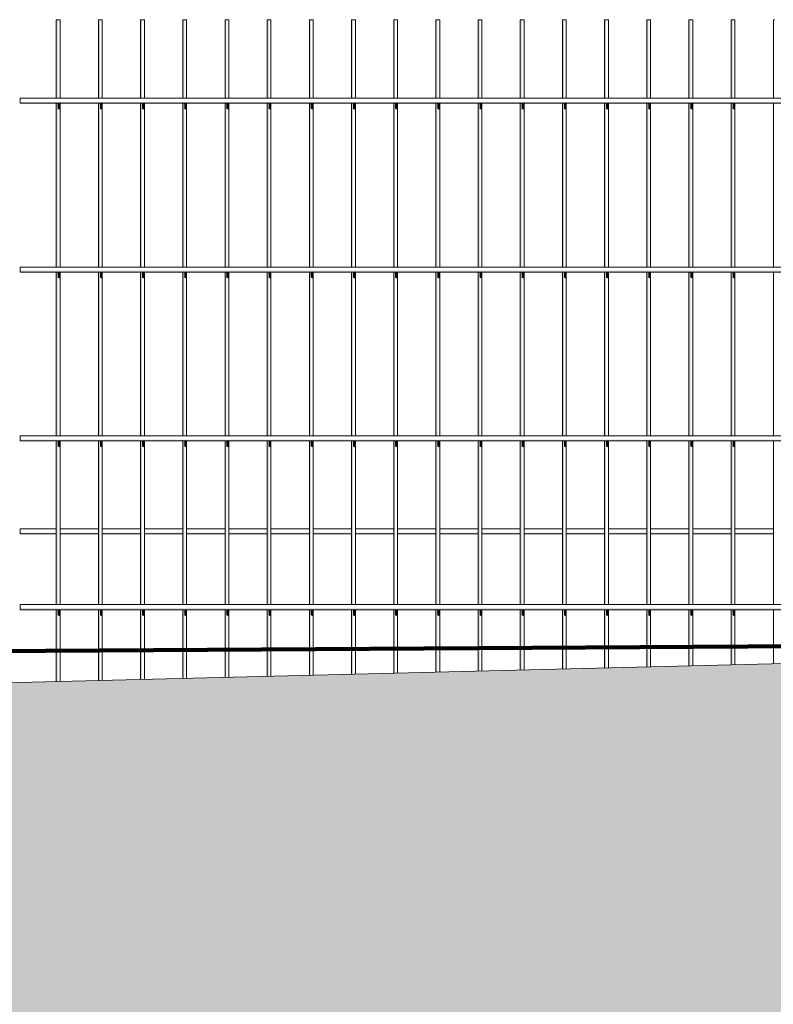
# Model space of a CAD drawing. Header units: metres. Extents: x -4 to 112, y -27 to 26.
# Tile 3 of 167: x 3.252 to 4.146, y -0.643 to 0.523. Entities that reach past the tile are written whole.
import ezdxf

# ---------------------------------------------------------------- set-up
doc = ezdxf.new("R2010")
doc.units = ezdxf.units.M
doc.header["$MEASUREMENT"] = 0
for name, color, linetype in [('40 Absturzsicherung', 7, 'Continuous'), ('60 Auffüllung gesamt', 7, 'Continuous'), ('60 Gelände 2D Übersicht', 7, 'Continuous')]:
    doc.layers.add(name, color=color, linetype=linetype)

msp = doc.modelspace()

# ---------------------------------------------------------------- hatches: boundary and pattern name
at = {"layer": '40 Absturzsicherung', "linetype": 'Continuous', "lineweight": 0, "true_color": 0x000000}
for points in [[(3.2956, 0.5235), (3.2956, 0.4305), (3.2973, 0.4305), (3.2973, 0.5235)], [(3.3473, 0.5235), (3.3456, 0.5235), (3.3456, 0.4305), (3.3473, 0.4305)], [(3.3973, 0.5235), (3.3956, 0.5235), (3.3956, 0.4305), (3.3973, 0.4305)], [(3.4456, 0.5235), (3.4456, 0.4305), (3.4473, 0.4305), (3.4473, 0.5235)], [(3.4973, 0.5235), (3.4956, 0.5235), (3.4956, 0.4305), (3.4973, 0.4305)], [(3.5456, 0.4305), (3.5473, 0.4305), (3.5473, 0.5235), (3.5456, 0.5235)], [(3.5956, 0.4305), (3.5973, 0.4305), (3.5973, 0.5235), (3.5956, 0.5235)], [(3.6456, 0.4305), (3.6473, 0.4305), (3.6473, 0.5235), (3.6456, 0.5235)], [(3.6973, 0.5235), (3.6956, 0.5235), (3.6956, 0.4305), (3.6973, 0.4305)], [(3.7473, 0.5235), (3.7456, 0.5235), (3.7456, 0.4305), (3.7473, 0.4305)], [(3.7973, 0.5235), (3.7956, 0.5235), (3.7956, 0.4305), (3.7973, 0.4305)], [(3.8456, 0.4305), (3.8473, 0.4305), (3.8473, 0.5235), (3.8456, 0.5235)], [(3.8956, 0.4305), (3.8973, 0.4305), (3.8973, 0.5235), (3.8956, 0.5235)], [(3.9456, 0.4305), (3.9473, 0.4305), (3.9473, 0.5235), (3.9456, 0.5235)], [(3.9973, 0.5235), (3.9956, 0.5235), (3.9956, 0.4305), (3.9973, 0.4305)], [(4.0456, 0.5235), (4.0456, 0.4305), (4.0473, 0.4305), (4.0473, 0.5235)], [(4.0956, 0.5235), (4.0956, 0.4305), (4.0973, 0.4305), (4.0973, 0.5235)], [(3.2529, 0.426), (3.2529, 0.4245), (4.7781, 0.4245), (4.7781, 0.426)], [(3.2956, 0.4245), (3.2956, 0.2305), (3.2973, 0.2305), (3.2973, 0.4245)], [(3.2973, 0.4245), (3.2973, 0.4179), (3.3001, 0.4166), (3.3001, 0.4245)], [(3.3456, 0.2305), (3.3473, 0.2305), (3.3473, 0.4245), (3.3456, 0.4245)], [(3.3473, 0.4179), (3.3501, 0.4166), (3.3501, 0.4245), (3.3473, 0.4245)], [(3.3973, 0.4245), (3.3956, 0.4245), (3.3956, 0.2305), (3.3973, 0.2305)], [(3.4001, 0.4245), (3.3973, 0.4245), (3.3973, 0.4179), (3.4001, 0.4166)], [(3.4456, 0.4245), (3.4456, 0.2305), (3.4473, 0.2305), (3.4473, 0.4245)], [(3.4501, 0.4245), (3.4473, 0.4245), (3.4473, 0.4179), (3.4501, 0.4166)], [(3.4973, 0.4245), (3.4956, 0.4245), (3.4956, 0.2305), (3.4973, 0.2305)], [(3.5001, 0.4245), (3.4973, 0.4245), (3.4973, 0.4179), (3.5001, 0.4166)], [(3.5456, 0.4245), (3.5456, 0.2305), (3.5473, 0.2305), (3.5473, 0.4245)], [(3.5473, 0.4245), (3.5473, 0.4179), (3.5501, 0.4166), (3.5501, 0.4245)], [(3.5956, 0.2305), (3.5973, 0.2305), (3.5973, 0.4245), (3.5956, 0.4245)], [(3.5973, 0.4179), (3.6001, 0.4166), (3.6001, 0.4245), (3.5973, 0.4245)], [(3.6456, 0.2305), (3.6473, 0.2305), (3.6473, 0.4245), (3.6456, 0.4245)], [(3.6473, 0.4245), (3.6473, 0.4179), (3.6501, 0.4166), (3.6501, 0.4245)], [(3.6956, 0.2305), (3.6973, 0.2305), (3.6973, 0.4245), (3.6956, 0.4245)], [(3.6973, 0.4179), (3.7001, 0.4166), (3.7001, 0.4245), (3.6973, 0.4245)], [(3.7456, 0.2305), (3.7473, 0.2305), (3.7473, 0.4245), (3.7456, 0.4245)], [(3.7473, 0.4245), (3.7473, 0.4179), (3.7501, 0.4166), (3.7501, 0.4245)], [(3.7956, 0.2305), (3.7973, 0.2305), (3.7973, 0.4245), (3.7956, 0.4245)], [(3.7973, 0.4179), (3.8001, 0.4166), (3.8001, 0.4245), (3.7973, 0.4245)], [(3.8456, 0.4245), (3.8456, 0.2305), (3.8473, 0.2305), (3.8473, 0.4245)], [(3.8473, 0.4179), (3.8501, 0.4166), (3.8501, 0.4245), (3.8473, 0.4245)], [(3.8973, 0.4245), (3.8956, 0.4245), (3.8956, 0.2305), (3.8973, 0.2305)], [(3.8973, 0.4179), (3.9001, 0.4166), (3.9001, 0.4245), (3.8973, 0.4245)], [(3.9456, 0.4245), (3.9456, 0.2305), (3.9473, 0.2305), (3.9473, 0.4245)], [(3.9473, 0.4245), (3.9473, 0.4179), (3.9501, 0.4166), (3.9501, 0.4245)], [(3.9956, 0.2305), (3.9973, 0.2305), (3.9973, 0.4245), (3.9956, 0.4245)], [(4.0001, 0.4245), (3.9973, 0.4245), (3.9973, 0.4179), (4.0001, 0.4166)], [(4.0456, 0.2305), (4.0473, 0.2305), (4.0473, 0.4245), (4.0456, 0.4245)], [(4.0473, 0.4245), (4.0473, 0.4179), (4.0501, 0.4166), (4.0501, 0.4245)], [(4.0973, 0.4245), (4.0956, 0.4245), (4.0956, 0.2305), (4.0973, 0.2305)], [(4.0973, 0.4179), (4.1001, 0.4166), (4.1001, 0.4245), (4.0973, 0.4245)], [(3.2529, 0.226), (3.2529, 0.2245), (4.7781, 0.2245), (4.7781, 0.226)], [(3.2973, 0.2245), (3.2956, 0.2245), (3.2956, 0.0305), (3.2973, 0.0305)], [(3.3001, 0.2245), (3.2973, 0.2245), (3.2973, 0.2179), (3.3001, 0.2166)], [(3.3456, 0.0305), (3.3473, 0.0305), (3.3473, 0.2245), (3.3456, 0.2245)], [(3.3473, 0.2179), (3.3501, 0.2166), (3.3501, 0.2245), (3.3473, 0.2245)], [(3.3973, 0.2245), (3.3956, 0.2245), (3.3956, 0.0305), (3.3973, 0.0305)], [(3.4001, 0.2245), (3.3973, 0.2245), (3.3973, 0.2179), (3.4001, 0.2166)], [(3.4456, 0.2245), (3.4456, 0.0305), (3.4473, 0.0305), (3.4473, 0.2245)], [(3.4501, 0.2245), (3.4473, 0.2245), (3.4473, 0.2179), (3.4501, 0.2166)], [(3.4973, 0.2245), (3.4956, 0.2245), (3.4956, 0.0305), (3.4973, 0.0305)], [(3.4973, 0.2245), (3.4973, 0.2179), (3.5001, 0.2166), (3.5001, 0.2245)], [(3.5456, 0.0305), (3.5473, 0.0305), (3.5473, 0.2245), (3.5456, 0.2245)], [(3.5473, 0.2245), (3.5473, 0.2179), (3.5501, 0.2166), (3.5501, 0.2245)], [(3.5956, 0.0305), (3.5973, 0.0305), (3.5973, 0.2245), (3.5956, 0.2245)], [(3.5973, 0.2179), (3.6001, 0.2166), (3.6001, 0.2245), (3.5973, 0.2245)], [(3.6456, 0.0305), (3.6473, 0.0305), (3.6473, 0.2245), (3.6456, 0.2245)], [(3.6473, 0.2245), (3.6473, 0.2179), (3.6501, 0.2166), (3.6501, 0.2245)], [(3.6956, 0.0305), (3.6973, 0.0305), (3.6973, 0.2245), (3.6956, 0.2245)], [(3.6973, 0.2179), (3.7001, 0.2166), (3.7001, 0.2245), (3.6973, 0.2245)], [(3.7456, 0.0305), (3.7473, 0.0305), (3.7473, 0.2245), (3.7456, 0.2245)], [(3.7473, 0.2245), (3.7473, 0.2179), (3.7501, 0.2166), (3.7501, 0.2245)], [(3.7973, 0.2245), (3.7956, 0.2245), (3.7956, 0.0305), (3.7973, 0.0305)], [(3.7973, 0.2245), (3.7973, 0.2179), (3.8001, 0.2166), (3.8001, 0.2245)], [(3.8456, 0.0305), (3.8473, 0.0305), (3.8473, 0.2245), (3.8456, 0.2245)], [(3.8473, 0.2179), (3.8501, 0.2166), (3.8501, 0.2245), (3.8473, 0.2245)], [(3.8956, 0.0305), (3.8973, 0.0305), (3.8973, 0.2245), (3.8956, 0.2245)], [(3.8973, 0.2245), (3.8973, 0.2179), (3.9001, 0.2166), (3.9001, 0.2245)], [(3.9473, 0.2245), (3.9456, 0.2245), (3.9456, 0.0305), (3.9473, 0.0305)], [(3.9473, 0.2245), (3.9473, 0.2179), (3.9501, 0.2166), (3.9501, 0.2245)], [(3.9973, 0.2245), (3.9956, 0.2245), (3.9956, 0.0305), (3.9973, 0.0305)], [(4.0001, 0.2245), (3.9973, 0.2245), (3.9973, 0.2179), (4.0001, 0.2166)], [(4.0473, 0.2245), (4.0456, 0.2245), (4.0456, 0.0305), (4.0473, 0.0305)], [(4.0473, 0.2245), (4.0473, 0.2179), (4.0501, 0.2166), (4.0501, 0.2245)], [(4.0973, 0.2245), (4.0956, 0.2245), (4.0956, 0.0305), (4.0973, 0.0305)], [(4.0973, 0.2179), (4.1001, 0.2166), (4.1001, 0.2245), (4.0973, 0.2245)], [(3.2529, 0.026), (3.2529, 0.0245), (4.7781, 0.0245), (4.7781, 0.026)], [(3.2973, 0.0245), (3.2956, 0.0245), (3.2956, -0.1695), (3.2973, -0.1695)], [(3.3001, 0.0245), (3.2973, 0.0245), (3.2973, 0.0179), (3.3001, 0.0166)], [(3.3456, 0.0245), (3.3456, -0.1695), (3.3473, -0.1695), (3.3473, 0.0245)], [(3.3473, 0.0179), (3.3501, 0.0166), (3.3501, 0.0245), (3.3473, 0.0245)], [(3.3956, -0.1695), (3.3973, -0.1695), (3.3973, 0.0245), (3.3956, 0.0245)], [(3.4001, 0.0245), (3.3973, 0.0245), (3.3973, 0.0179), (3.4001, 0.0166)], [(3.4456, 0.0245), (3.4456, -0.1695), (3.4473, -0.1695), (3.4473, 0.0245)], [(3.4501, 0.0245), (3.4473, 0.0245), (3.4473, 0.0179), (3.4501, 0.0166)], [(3.4956, -0.1695), (3.4973, -0.1695), (3.4973, 0.0245), (3.4956, 0.0245)], [(3.4973, 0.0245), (3.4973, 0.0179), (3.5001, 0.0166), (3.5001, 0.0245)], [(3.5473, 0.0245), (3.5456, 0.0245), (3.5456, -0.1695), (3.5473, -0.1695)], [(3.5473, 0.0245), (3.5473, 0.0179), (3.5501, 0.0166), (3.5501, 0.0245)], [(3.5973, 0.0245), (3.5956, 0.0245), (3.5956, -0.1695), (3.5973, -0.1695)], [(3.5973, 0.0179), (3.6001, 0.0166), (3.6001, 0.0245), (3.5973, 0.0245)], [(3.6456, -0.1695), (3.6473, -0.1695), (3.6473, 0.0245), (3.6456, 0.0245)], [(3.6473, 0.0245), (3.6473, 0.0179), (3.6501, 0.0166), (3.6501, 0.0245)], [(3.6956, -0.1695), (3.6973, -0.1695), (3.6973, 0.0245), (3.6956, 0.0245)], [(3.6973, 0.0179), (3.7001, 0.0166), (3.7001, 0.0245), (3.6973, 0.0245)], [(3.7456, -0.1695), (3.7473, -0.1695), (3.7473, 0.0245), (3.7456, 0.0245)], [(3.7473, 0.0245), (3.7473, 0.0179), (3.7501, 0.0166), (3.7501, 0.0245)], [(3.7956, -0.1695), (3.7973, -0.1695), (3.7973, 0.0245), (3.7956, 0.0245)], [(3.7973, 0.0179), (3.8001, 0.0166), (3.8001, 0.0245), (3.7973, 0.0245)], [(3.8473, 0.0245), (3.8456, 0.0245), (3.8456, -0.1695), (3.8473, -0.1695)], [(3.8473, 0.0179), (3.8501, 0.0166), (3.8501, 0.0245), (3.8473, 0.0245)], [(3.8956, -0.1695), (3.8973, -0.1695), (3.8973, 0.0245), (3.8956, 0.0245)], [(3.9001, 0.0245), (3.8973, 0.0245), (3.8973, 0.0179), (3.9001, 0.0166)], [(3.9473, 0.0245), (3.9456, 0.0245), (3.9456, -0.1695), (3.9473, -0.1695)], [(3.9473, 0.0245), (3.9473, 0.0179), (3.9501, 0.0166), (3.9501, 0.0245)], [(3.9956, 0.0245), (3.9956, -0.1695), (3.9973, -0.1695), (3.9973, 0.0245)], [(4.0001, 0.0245), (3.9973, 0.0245), (3.9973, 0.0179), (4.0001, 0.0166)], [(4.0456, 0.0245), (4.0456, -0.1695), (4.0473, -0.1695), (4.0473, 0.0245)], [(4.0473, 0.0245), (4.0473, 0.0179), (4.0501, 0.0166), (4.0501, 0.0245)], [(4.0956, 0.0245), (4.0956, -0.1695), (4.0973, -0.1695), (4.0973, 0.0245)], [(4.0973, 0.0179), (4.1001, 0.0166), (4.1001, 0.0245), (4.0973, 0.0245)], [(3.2529, -0.0842), (3.2529, -0.0857), (3.2956, -0.0857), (3.2956, -0.0842)], [(3.3456, -0.0842), (3.3001, -0.0842), (3.3001, -0.0857), (3.3456, -0.0857)], [(3.3501, -0.0842), (3.3501, -0.0857), (3.3956, -0.0857), (3.3956, -0.0842)], [(3.4001, -0.0857), (3.4456, -0.0857), (3.4456, -0.0842), (3.4001, -0.0842)], [(3.4501, -0.0857), (3.4956, -0.0857), (3.4956, -0.0842), (3.4501, -0.0842)], [(3.5001, -0.0857), (3.5456, -0.0857), (3.5456, -0.0842), (3.5001, -0.0842)], [(3.5501, -0.0857), (3.5956, -0.0857), (3.5956, -0.0842), (3.5501, -0.0842)], [(3.6001, -0.0857), (3.6456, -0.0857), (3.6456, -0.0842), (3.6001, -0.0842)], [(3.6501, -0.0857), (3.6956, -0.0857), (3.6956, -0.0842), (3.6501, -0.0842)], [(3.7456, -0.0842), (3.7001, -0.0842), (3.7001, -0.0857), (3.7456, -0.0857)], [(3.7501, -0.0857), (3.7956, -0.0857), (3.7956, -0.0842), (3.7501, -0.0842)], [(3.8456, -0.0842), (3.8001, -0.0842), (3.8001, -0.0857), (3.8456, -0.0857)], [(3.8501, -0.0857), (3.8956, -0.0857), (3.8956, -0.0842), (3.8501, -0.0842)], [(3.9001, -0.0857), (3.9456, -0.0857), (3.9456, -0.0842), (3.9001, -0.0842)], [(3.9956, -0.0842), (3.9501, -0.0842), (3.9501, -0.0857), (3.9956, -0.0857)], [(4.0001, -0.0857), (4.0456, -0.0857), (4.0456, -0.0842), (4.0001, -0.0842)], [(4.0501, -0.0857), (4.0956, -0.0857), (4.0956, -0.0842), (4.0501, -0.0842)], [(4.1001, -0.0842), (4.1001, -0.0857), (4.1456, -0.0857), (4.1456, -0.0842)], [(3.2529, -0.174), (3.2529, -0.1755), (4.7781, -0.1755), (4.7781, -0.174)], [(3.2973, -0.1755), (3.2956, -0.1755), (3.2956, -0.2608), (3.2973, -0.2607)], [(3.3001, -0.1755), (3.2973, -0.1755), (3.2973, -0.1821), (3.3001, -0.1834)], [(3.3473, -0.1755), (3.3456, -0.1755), (3.3456, -0.2595), (3.3473, -0.2595)], [(3.3473, -0.1821), (3.3501, -0.1834), (3.3501, -0.1755), (3.3473, -0.1755)], [(3.3973, -0.1755), (3.3956, -0.1755), (3.3956, -0.2583), (3.3973, -0.2582)], [(3.3973, -0.1755), (3.3973, -0.1821), (3.4001, -0.1834), (3.4001, -0.1755)], [(3.4473, -0.1755), (3.4456, -0.1755), (3.4456, -0.257), (3.4473, -0.257)], [(3.4501, -0.1755), (3.4473, -0.1755), (3.4473, -0.1821), (3.4501, -0.1834)], [(3.4956, -0.2558), (3.4973, -0.2557), (3.4973, -0.1755), (3.4956, -0.1755)], [(3.4973, -0.1755), (3.4973, -0.1821), (3.5001, -0.1834), (3.5001, -0.1755)], [(3.5473, -0.1755), (3.5456, -0.1755), (3.5456, -0.2545), (3.5473, -0.2545)], [(3.5501, -0.1755), (3.5473, -0.1755), (3.5473, -0.1821), (3.5501, -0.1834)], [(3.5973, -0.1755), (3.5956, -0.1755), (3.5956, -0.2533), (3.5973, -0.2533)], [(3.5973, -0.1821), (3.6001, -0.1834), (3.6001, -0.1755), (3.5973, -0.1755)], [(3.6456, -0.2521), (3.6473, -0.252), (3.6473, -0.1755), (3.6456, -0.1755)], [(3.6473, -0.1821), (3.6501, -0.1834), (3.6501, -0.1755), (3.6473, -0.1755)], [(3.6973, -0.1755), (3.6956, -0.1755), (3.6956, -0.2508), (3.6973, -0.2508)], [(3.6973, -0.1821), (3.7001, -0.1834), (3.7001, -0.1755), (3.6973, -0.1755)], [(3.7456, -0.2496), (3.7473, -0.2495), (3.7473, -0.1755), (3.7456, -0.1755)], [(3.7473, -0.1755), (3.7473, -0.1821), (3.7501, -0.1834), (3.7501, -0.1755)], [(3.7956, -0.2483), (3.7973, -0.2483), (3.7973, -0.1755), (3.7956, -0.1755)], [(3.7973, -0.1821), (3.8001, -0.1834), (3.8001, -0.1755), (3.7973, -0.1755)], [(3.8473, -0.1755), (3.8456, -0.1755), (3.8456, -0.2471), (3.8473, -0.2471)], [(3.8473, -0.1821), (3.8501, -0.1834), (3.8501, -0.1755), (3.8473, -0.1755)], [(3.8956, -0.2459), (3.8973, -0.2458), (3.8973, -0.1755), (3.8956, -0.1755)], [(3.8973, -0.1821), (3.9001, -0.1834), (3.9001, -0.1755), (3.8973, -0.1755)], [(3.9473, -0.1755), (3.9456, -0.1755), (3.9456, -0.2446), (3.9473, -0.2446)], [(3.9473, -0.1821), (3.9501, -0.1834), (3.9501, -0.1755), (3.9473, -0.1755)], [(3.9973, -0.1755), (3.9956, -0.1755), (3.9956, -0.2434), (3.9973, -0.2433)], [(4.0001, -0.1755), (3.9973, -0.1755), (3.9973, -0.1821), (4.0001, -0.1834)], [(4.0456, -0.2421), (4.0473, -0.2421), (4.0473, -0.1755), (4.0456, -0.1755)], [(4.0473, -0.1821), (4.0501, -0.1834), (4.0501, -0.1755), (4.0473, -0.1755)], [(4.0956, -0.2409), (4.0973, -0.2408), (4.0973, -0.1755), (4.0956, -0.1755)], [(4.0973, -0.1821), (4.1001, -0.1834), (4.1001, -0.1755), (4.0973, -0.1755)]]:
    msp.add_hatch(color=18, dxfattribs=at).paths.add_polyline_path(points)
at = {"layer": '60 Auffüllung gesamt', "linetype": 'Continuous', "lineweight": 18, "true_color": 0xffa8a8}
h = msp.add_hatch(dxfattribs=at)
h.set_pattern_fill('Boden__gewachsen_0001', color=21, style=0, pattern_type=2)
h.set_pattern_definition([(45, (27236.1321, 0), (-0.2121320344, 0.2121320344), []), (45, (27236.0614, 0.0707), (-0.424264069, 0.424264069), []), (45, (27235.9907, 0.1414), (-0.424264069, 0.424264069), []), (135, (27235.91996, 0.21213), (0.07071067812, 0.07071067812), [0.3, -0.3])])
h.paths.add_polyline_path([(2.3419, -0.2844), (2.3419, -0.693), (2.507, -0.694), (2.8673, -0.696), (3.2298, -0.6979), (3.5955, -0.6996), (3.9653, -0.7012), (4.3401, -0.7027), (4.7209, -0.704), (5.109, -0.7052), (5.5054, -0.7063), (5.8833, -0.7072), (6.0896, -0.7111), (6.5115, -0.7189), (6.9464, -0.7267), (7.396, -0.7347), (7.8619, -0.7427), (8.3463, -0.7508), (8.8514, -0.7591), (9.7948, -0.799), (10.3196, -0.8337), (10.8607, -0.8699), (11.4173, -0.9076), (11.9884, -0.9469), (12.5728, -0.9875), (13.169, -1.0296), (13.7754, -1.0729), (14.0803, -1.0949), (16.9984, -1.1819), (17.6135, -1.1726), (18.2159, -1.1635), (18.8178, -1.1542), (19.4181, -1.1448), (20.957, -1.1704), (21.5263, -1.1598), (22.0974, -1.1492), (22.6698, -1.1387), (23.2428, -1.1283), (23.8158, -1.118), (24.5736, -1.1208), (24.8549, -1.1158), (45.2839, -1.3655), (46.7362, -1.2291), (65.4451, -1.266), (67.1927, -1.4058), (86.2651, -1.3663), (87.1856, -1.359), (107.2213, -1.3255), (108.2143, -1.3331), (111.9932, -1.3685), (111.9932, -0.8561), (107.3826, -0.1926), (87.4773, -0.192), (85.5025, -0.1913), (83.7325, -0.176), (66.2126, -0.1742), (48.2139, -0.1735), (46.6132, -0.1903), (44.4354, -0.1899), (42.0877, -0.1735), (23.3304, -0.1685), (23.0728, -0.1683), (22.5545, -0.1679), (22.0353, -0.1672), (21.5166, -0.1665), (21, -0.1656), (20.487, -0.1645), (19.979, -0.1633), (19.4775, -0.162), (18.9835, -0.1606), (18.4886, -0.159), (17.1837, -0.1525), (17.1676, -0.1535), (16.9429, -0.1525), (16.5052, -0.1504), (16.0833, -0.1482), (15.6751, -0.146), (15.2836, -0.1437), (14.9082, -0.1414), (14.6335, -0.1399), (14.3282, -0.1386), (14.0247, -0.1373), (13.7226, -0.1362), (13.4212, -0.1352), (13.2701, -0.1347), (12.9657, -0.1347), (12.4899, -0.1347), (12.0212, -0.1349), (11.5583, -0.1351), (11.1004, -0.1355), (10.6462, -0.1359), (10.195, -0.1364), (9.7457, -0.1369), (9.2974, -0.1376), (8.8494, -0.1383), (8.4008, -0.1392), (8.1752, -0.1396)])

# ---------------------------------------------------------------- linework, layer by layer
at = {"layer": '40 Absturzsicherung', "color": 7, "linetype": 'Continuous', "lineweight": 13}
for p, q in [((3.2973, 0.5235), (3.2956, 0.5235)), ((3.2956, 0.4305), (3.2956, 0.5235)), ((3.3001, 0.5235), (3.2973, 0.5235)), ((3.3001, 0.4305), (3.3001, 0.5235)), ((3.3473, 0.5235), (3.3456, 0.5235)), ((3.3456, 0.4305), (3.3456, 0.5235)), ((3.3501, 0.5235), (3.3473, 0.5235)), ((3.3501, 0.4305), (3.3501, 0.5235)), ((3.3973, 0.5235), (3.3956, 0.5235)), ((3.3956, 0.4305), (3.3956, 0.5235)), ((3.4001, 0.5235), (3.3973, 0.5235)), ((3.4001, 0.4305), (3.4001, 0.5235)), ((3.4473, 0.5235), (3.4456, 0.5235)), ((3.4456, 0.4305), (3.4456, 0.5235)), ((3.4501, 0.5235), (3.4473, 0.5235)), ((3.4501, 0.4305), (3.4501, 0.5235)), ((3.4973, 0.5235), (3.4956, 0.5235)), ((3.4956, 0.4305), (3.4956, 0.5235)), ((3.5001, 0.5235), (3.4973, 0.5235)), ((3.5001, 0.4305), (3.5001, 0.5235)), ((3.5473, 0.5235), (3.5456, 0.5235)), ((3.5456, 0.4305), (3.5456, 0.5235)), ((3.5501, 0.5235), (3.5473, 0.5235)), ((3.5501, 0.4305), (3.5501, 0.5235)), ((3.5973, 0.5235), (3.5956, 0.5235)), ((3.5956, 0.4305), (3.5956, 0.5235)), ((3.6001, 0.5235), (3.5973, 0.5235)), ((3.6001, 0.4305), (3.6001, 0.5235)), ((3.6473, 0.5235), (3.6456, 0.5235)), ((3.6456, 0.4305), (3.6456, 0.5235)), ((3.6501, 0.5235), (3.6473, 0.5235)), ((3.6501, 0.4305), (3.6501, 0.5235)), ((3.6973, 0.5235), (3.6956, 0.5235)), ((3.6956, 0.4305), (3.6956, 0.5235)), ((3.7001, 0.5235), (3.6973, 0.5235)), ((3.7001, 0.4305), (3.7001, 0.5235)), ((3.7473, 0.5235), (3.7456, 0.5235)), ((3.7456, 0.4305), (3.7456, 0.5235)), ((3.7501, 0.5235), (3.7473, 0.5235)), ((3.7501, 0.4305), (3.7501, 0.5235)), ((3.7973, 0.5235), (3.7956, 0.5235)), ((3.7956, 0.4305), (3.7956, 0.5235)), ((3.8001, 0.5235), (3.7973, 0.5235)), ((3.8001, 0.4305), (3.8001, 0.5235)), ((3.8473, 0.5235), (3.8456, 0.5235)), ((3.8456, 0.4305), (3.8456, 0.5235)), ((3.8501, 0.5235), (3.8473, 0.5235)), ((3.8501, 0.4305), (3.8501, 0.5235)), ((3.8973, 0.5235), (3.8956, 0.5235)), ((3.8956, 0.4305), (3.8956, 0.5235)), ((3.9001, 0.5235), (3.8973, 0.5235)), ((3.9001, 0.4305), (3.9001, 0.5235)), ((3.9473, 0.5235), (3.9456, 0.5235)), ((3.9456, 0.4305), (3.9456, 0.5235)), ((3.9501, 0.5235), (3.9473, 0.5235)), ((3.9501, 0.4305), (3.9501, 0.5235)), ((3.9973, 0.5235), (3.9956, 0.5235)), ((3.9956, 0.4305), (3.9956, 0.5235)), ((4.0001, 0.5235), (3.9973, 0.5235)), ((4.0001, 0.4305), (4.0001, 0.5235)), ((4.0473, 0.5235), (4.0456, 0.5235)), ((4.0456, 0.4305), (4.0456, 0.5235)), ((4.0501, 0.5235), (4.0473, 0.5235)), ((4.0501, 0.4305), (4.0501, 0.5235)), ((4.0973, 0.5235), (4.0956, 0.5235)), ((4.0956, 0.4305), (4.0956, 0.5235)), ((4.1001, 0.5235), (4.0973, 0.5235)), ((4.1001, 0.4305), (4.1001, 0.5235)), ((4.1473, 0.5235), (4.1456, 0.5235)), ((4.1456, 0.4305), (4.1456, 0.5235)), ((3.2529, 0.4305), (3.2529, 0.429)), ((4.7781, 0.4305), (3.2529, 0.4305)), ((3.2529, 0.429), (3.2529, 0.426)), ((3.2529, 0.426), (3.2529, 0.4245)), ((4.7781, 0.4245), (3.2529, 0.4245)), ((3.2956, 0.2305), (3.2956, 0.4245)), ((3.3001, 0.2305), (3.3001, 0.4245)), ((3.3456, 0.2305), (3.3456, 0.4245)), ((3.3501, 0.2305), (3.3501, 0.4245)), ((3.3956, 0.2305), (3.3956, 0.4245)), ((3.4001, 0.2305), (3.4001, 0.4245)), ((3.4456, 0.2305), (3.4456, 0.4245)), ((3.4501, 0.2305), (3.4501, 0.4245)), ((3.4956, 0.2305), (3.4956, 0.4245)), ((3.5001, 0.2305), (3.5001, 0.4245)), ((3.5456, 0.2305), (3.5456, 0.4245)), ((3.5501, 0.2305), (3.5501, 0.4245)), ((3.5956, 0.2305), (3.5956, 0.4245)), ((3.6001, 0.2305), (3.6001, 0.4245)), ((3.6456, 0.2305), (3.6456, 0.4245)), ((3.6501, 0.2305), (3.6501, 0.4245)), ((3.6956, 0.2305), (3.6956, 0.4245)), ((3.7001, 0.2305), (3.7001, 0.4245)), ((3.7456, 0.2305), (3.7456, 0.4245)), ((3.7501, 0.2305), (3.7501, 0.4245)), ((3.7956, 0.2305), (3.7956, 0.4245)), ((3.8001, 0.2305), (3.8001, 0.4245)), ((3.8456, 0.2305), (3.8456, 0.4245)), ((3.8501, 0.2305), (3.8501, 0.4245)), ((3.8956, 0.2305), (3.8956, 0.4245)), ((3.9001, 0.2305), (3.9001, 0.4245)), ((3.9456, 0.2305), (3.9456, 0.4245)), ((3.9501, 0.2305), (3.9501, 0.4245)), ((3.9956, 0.2305), (3.9956, 0.4245)), ((4.0001, 0.2305), (4.0001, 0.4245)), ((4.0456, 0.2305), (4.0456, 0.4245)), ((4.0501, 0.2305), (4.0501, 0.4245)), ((4.0956, 0.2305), (4.0956, 0.4245)), ((4.1001, 0.2305), (4.1001, 0.4245)), ((4.1456, 0.2305), (4.1456, 0.4245)), ((3.2529, 0.2305), (3.2529, 0.229)), ((4.7781, 0.2305), (3.2529, 0.2305)), ((3.2529, 0.229), (3.2529, 0.226)), ((3.2529, 0.226), (3.2529, 0.2245)), ((4.7781, 0.2245), (3.2529, 0.2245)), ((3.2956, 0.0305), (3.2956, 0.2245)), ((3.3001, 0.0305), (3.3001, 0.2245)), ((3.3456, 0.0305), (3.3456, 0.2245)), ((3.3501, 0.0305), (3.3501, 0.2245)), ((3.3956, 0.0305), (3.3956, 0.2245)), ((3.4001, 0.0305), (3.4001, 0.2245)), ((3.4456, 0.0305), (3.4456, 0.2245)), ((3.4501, 0.0305), (3.4501, 0.2245)), ((3.4956, 0.0305), (3.4956, 0.2245)), ((3.5001, 0.0305), (3.5001, 0.2245)), ((3.5456, 0.0305), (3.5456, 0.2245)), ((3.5501, 0.0305), (3.5501, 0.2245)), ((3.5956, 0.0305), (3.5956, 0.2245)), ((3.6001, 0.0305), (3.6001, 0.2245)), ((3.6456, 0.0305), (3.6456, 0.2245)), ((3.6501, 0.0305), (3.6501, 0.2245)), ((3.6956, 0.0305), (3.6956, 0.2245)), ((3.7001, 0.0305), (3.7001, 0.2245)), ((3.7456, 0.0305), (3.7456, 0.2245)), ((3.7501, 0.0305), (3.7501, 0.2245)), ((3.7956, 0.0305), (3.7956, 0.2245)), ((3.8001, 0.0305), (3.8001, 0.2245)), ((3.8456, 0.0305), (3.8456, 0.2245)), ((3.8501, 0.0305), (3.8501, 0.2245)), ((3.8956, 0.0305), (3.8956, 0.2245)), ((3.9001, 0.0305), (3.9001, 0.2245)), ((3.9456, 0.0305), (3.9456, 0.2245)), ((3.9501, 0.0305), (3.9501, 0.2245)), ((3.9956, 0.0305), (3.9956, 0.2245)), ((4.0001, 0.0305), (4.0001, 0.2245)), ((4.0456, 0.0305), (4.0456, 0.2245)), ((4.0501, 0.0305), (4.0501, 0.2245)), ((4.0956, 0.0305), (4.0956, 0.2245)), ((4.1001, 0.0305), (4.1001, 0.2245)), ((4.1456, 0.0305), (4.1456, 0.2245)), ((3.2529, 0.0305), (3.2529, 0.029)), ((4.7781, 0.0305), (3.2529, 0.0305)), ((3.2529, 0.029), (3.2529, 0.026)), ((3.2529, 0.026), (3.2529, 0.0245)), ((4.7781, 0.0245), (3.2529, 0.0245)), ((3.2956, -0.1695), (3.2956, 0.0245)), ((3.3001, -0.1695), (3.3001, 0.0245)), ((3.3456, -0.1695), (3.3456, 0.0245)), ((3.3501, -0.1695), (3.3501, 0.0245)), ((3.3956, -0.1695), (3.3956, 0.0245)), ((3.4001, -0.1695), (3.4001, 0.0245)), ((3.4456, -0.1695), (3.4456, 0.0245)), ((3.4501, -0.1695), (3.4501, 0.0245)), ((3.4956, -0.1695), (3.4956, 0.0245)), ((3.5001, -0.1695), (3.5001, 0.0245)), ((3.5456, -0.1695), (3.5456, 0.0245)), ((3.5501, -0.1695), (3.5501, 0.0245)), ((3.5956, -0.1695), (3.5956, 0.0245)), ((3.6001, -0.1695), (3.6001, 0.0245)), ((3.6456, -0.1695), (3.6456, 0.0245)), ((3.6501, -0.1695), (3.6501, 0.0245)), ((3.6956, -0.1695), (3.6956, 0.0245)), ((3.7001, -0.1695), (3.7001, 0.0245)), ((3.7456, -0.1695), (3.7456, 0.0245)), ((3.7501, -0.1695), (3.7501, 0.0245)), ((3.7956, -0.1695), (3.7956, 0.0245)), ((3.8001, -0.1695), (3.8001, 0.0245)), ((3.8456, -0.1695), (3.8456, 0.0245)), ((3.8501, -0.1695), (3.8501, 0.0245)), ((3.8956, -0.1695), (3.8956, 0.0245)), ((3.9001, -0.1695), (3.9001, 0.0245)), ((3.9456, -0.1695), (3.9456, 0.0245)), ((3.9501, -0.1695), (3.9501, 0.0245)), ((3.9956, -0.1695), (3.9956, 0.0245)), ((4.0001, -0.1695), (4.0001, 0.0245)), ((4.0456, -0.1695), (4.0456, 0.0245)), ((4.0501, -0.1695), (4.0501, 0.0245)), ((4.0956, -0.1695), (4.0956, 0.0245)), ((4.1001, -0.1695), (4.1001, 0.0245)), ((4.1456, -0.1695), (4.1456, 0.0245)), ((3.2529, -0.0812), (3.2529, -0.0797)), ((3.2956, -0.0797), (3.2529, -0.0797)), ((3.2529, -0.0842), (3.2529, -0.0812)), ((3.3456, -0.0797), (3.3001, -0.0797)), ((3.3956, -0.0797), (3.3501, -0.0797)), ((3.4456, -0.0797), (3.4001, -0.0797)), ((3.4956, -0.0797), (3.4501, -0.0797)), ((3.5456, -0.0797), (3.5001, -0.0797)), ((3.5956, -0.0797), (3.5501, -0.0797)), ((3.6456, -0.0797), (3.6001, -0.0797)), ((3.6956, -0.0797), (3.6501, -0.0797)), ((3.7456, -0.0797), (3.7001, -0.0797)), ((3.7956, -0.0797), (3.7501, -0.0797)), ((3.8456, -0.0797), (3.8001, -0.0797)), ((3.8956, -0.0797), (3.8501, -0.0797)), ((3.9456, -0.0797), (3.9001, -0.0797)), ((3.9956, -0.0797), (3.9501, -0.0797)), ((4.0456, -0.0797), (4.0001, -0.0797)), ((4.0956, -0.0797), (4.0501, -0.0797)), ((4.1456, -0.0797), (4.1001, -0.0797)), ((3.2529, -0.0857), (3.2529, -0.0842)), ((3.2956, -0.0857), (3.2529, -0.0857)), ((3.3456, -0.0857), (3.3001, -0.0857)), ((3.3956, -0.0857), (3.3501, -0.0857)), ((3.4456, -0.0857), (3.4001, -0.0857)), ((3.4956, -0.0857), (3.4501, -0.0857)), ((3.5456, -0.0857), (3.5001, -0.0857)), ((3.5956, -0.0857), (3.5501, -0.0857)), ((3.6456, -0.0857), (3.6001, -0.0857)), ((3.6956, -0.0857), (3.6501, -0.0857)), ((3.7456, -0.0857), (3.7001, -0.0857)), ((3.7956, -0.0857), (3.7501, -0.0857)), ((3.8456, -0.0857), (3.8001, -0.0857)), ((3.8956, -0.0857), (3.8501, -0.0857)), ((3.9456, -0.0857), (3.9001, -0.0857)), ((3.9956, -0.0857), (3.9501, -0.0857)), ((4.0456, -0.0857), (4.0001, -0.0857)), ((4.0956, -0.0857), (4.0501, -0.0857)), ((4.1456, -0.0857), (4.1001, -0.0857)), ((3.2529, -0.1695), (3.2529, -0.171)), ((4.7781, -0.1695), (3.2529, -0.1695)), ((3.2529, -0.171), (3.2529, -0.174)), ((3.2529, -0.174), (3.2529, -0.1755)), ((4.7781, -0.1755), (3.2529, -0.1755)), ((3.2956, -0.2608), (3.2956, -0.1755)), ((3.3001, -0.2606), (3.3001, -0.1755)), ((3.3456, -0.2595), (3.3456, -0.1755)), ((3.3501, -0.2594), (3.3501, -0.1755)), ((3.3956, -0.2583), (3.3956, -0.1755)), ((3.4001, -0.2582), (3.4001, -0.1755)), ((3.4456, -0.257), (3.4456, -0.1755)), ((3.4501, -0.2569), (3.4501, -0.1755)), ((3.4956, -0.2558), (3.4956, -0.1755)), ((3.5001, -0.2557), (3.5001, -0.1755)), ((3.5456, -0.2545), (3.5456, -0.1755)), ((3.5501, -0.2544), (3.5501, -0.1755)), ((3.5956, -0.2533), (3.5956, -0.1755)), ((3.6001, -0.2532), (3.6001, -0.1755)), ((3.6456, -0.2521), (3.6456, -0.1755)), ((3.6501, -0.2519), (3.6501, -0.1755)), ((3.6956, -0.2508), (3.6956, -0.1755)), ((3.7001, -0.2507), (3.7001, -0.1755)), ((3.7456, -0.2496), (3.7456, -0.1755)), ((3.7501, -0.2495), (3.7501, -0.1755)), ((3.7956, -0.2483), (3.7956, -0.1755)), ((3.8001, -0.2482), (3.8001, -0.1755)), ((3.8456, -0.2471), (3.8456, -0.1755)), ((3.8501, -0.247), (3.8501, -0.1755)), ((3.8956, -0.2459), (3.8956, -0.1755)), ((3.9001, -0.2457), (3.9001, -0.1755)), ((3.9456, -0.2446), (3.9456, -0.1755)), ((3.9501, -0.2445), (3.9501, -0.1755)), ((3.9956, -0.2434), (3.9956, -0.1755)), ((4.0001, -0.2433), (4.0001, -0.1755)), ((4.0456, -0.2421), (4.0456, -0.1755)), ((4.0501, -0.242), (4.0501, -0.1755)), ((4.0956, -0.2409), (4.0956, -0.1755)), ((4.1001, -0.2408), (4.1001, -0.1755)), ((4.1456, -0.2396), (4.1456, -0.1755))]:
    msp.add_line(p, q, dxfattribs=at)
at = {"layer": '60 Auffüllung gesamt', "color": 7, "linetype": 'Continuous', "lineweight": 18, "flags": 128}
msp.add_lwpolyline([(14.0247, -0.1373), (13.7226, -0.1362), (13.4212, -0.1352), (13.2701, -0.1347), (12.9657, -0.1347), (12.4899, -0.1347), (12.0212, -0.1349), (11.5583, -0.1351), (11.1004, -0.1355), (10.6462, -0.1359), (10.195, -0.1364), (9.7457, -0.1369), (9.2974, -0.1376), (8.8494, -0.1383), (8.4008, -0.1392), (8.1752, -0.1396), (2.3419, -0.2844)], dxfattribs=at)
at = {"layer": '60 Gelände 2D Übersicht', "color": 7, "linetype": 'Continuous', "lineweight": 100}
msp.add_line((15.1033, -0.1525), (2.3419, -0.23), dxfattribs=at)

doc.saveas('drawing.dxf')
